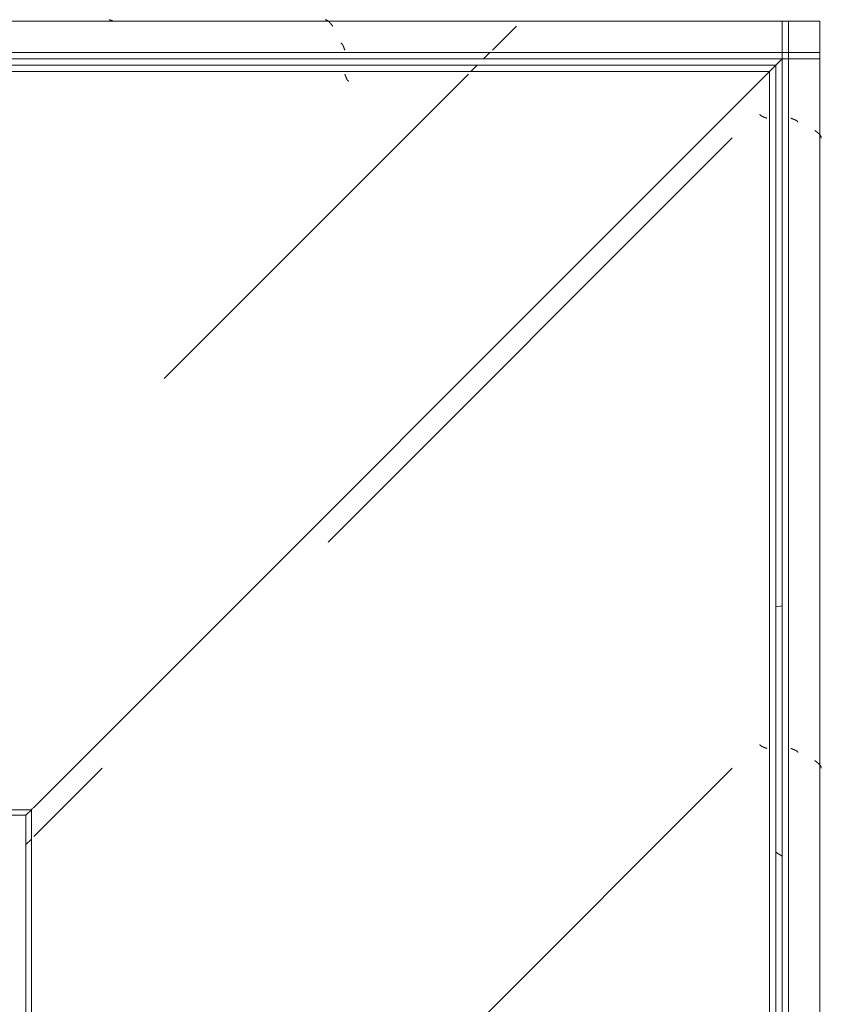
# Model space of a CAD drawing. Header units: millimetres. Extents: x -3267 to 40126, y 29201 to 102288.
# Tile 199 of 256: x 36971 to 37607, y 48519 to 49300. Entities that reach past the tile are written whole.
import ezdxf

# ---------------------------------------------------------------- set-up
doc = ezdxf.new("R2010")
doc.units = ezdxf.units.MM
doc.layers.add('M-EQPM-____-OTLN', color=7, linetype='Continuous', lineweight=9)
pattern_1 = [(315, (49080, -34250), (1000, 0), [50, -1364.214]), (315, (48580, -34250), (1000, 0), [50, -1364.214]), (315, (48580, -34750), (1000, 0), [50, -1364.214]), (315, (49294.64, -34964.64), (1000, 0), [403.55, -1010.664]), (315, (48794.64, -34964.64), (1000, 0), [403.55, -1010.664]), (315, (49294.64, -34464.64), (1000, 0), [403.55, -1010.664]), (315, (48794.64, -34464.64), (1000, 0), [453.55, -960.664])]
pattern_2 = [(45, (34880, 48450), (0, 1000), [50, -1364.214]), (45, (34880, 47950), (0, 1000), [50, -1364.214]), (45, (35380, 47950), (0, 1000), [50, -1364.214]), (45, (35594.64, 48664.64), (0, 1000), [403.55, -1010.664]), (45, (35594.64, 48164.64), (0, 1000), [403.55, -1010.664]), (45, (35094.64, 48664.64), (0, 1000), [403.55, -1010.664]), (45, (35094.64, 48164.64), (0, 1000), [453.55, -960.664])]

# ---------------------------------------------------------------- blocks, each defined once
blk = doc.blocks.new('УТ_Крышка пояса - Тип 1-10162986-ВКК_02_К1_З_ЭОМ_кабель_')
at = {"layer": 'M-EQPM-____-OTLN', "true_color": 0xaaaaaa}
h = blk.add_hatch(dxfattribs=at)
h.set_pattern_fill('FP_116', color=253, style=0, pattern_type=2)
h.set_pattern_definition([(140.116, (49580, -34960.7), (31.8804, 362.8687), [38.035, -418.388]), (84.979, (49580, -34960.7), (-382.1136, -70.1924), [30.356, -333.911]), (190.409, (49582.66, -34930.47), (-350.2335, 292.6756), [32.376, -356.132]), (136.302, (49478.4, -34960.7), (84.086, 539.927), [57.037, -627.411]), (186.609, (49485.4, -34915.7), (-494.8554, 472.8508), [48.567, -534.241]), (81.148, (49478.4, -34960.7), (-494.8496, 472.857), [45.536, -500.899]), (111.079, (49503.8, -34910.12), (204.5313, 301.9806), [37.963, -417.597]), (55.89, (49503.8, -34910.1), (-368.375, 123.098), [30.394, -334.332]), (161.523, (49520.85, -34884.95), (-163.8489, 425.0748), [32.367, -356.032]), (127.614, (49580, -34960.7), (-169.11016, 6.15234), [16.721, -313.638, 16.721, -658.437]), (127.614, (49580, -34960.7), (-169.11016, 6.15234), [-347.079, -322.758, 16.721, -318.958]), (97.531, (49580, -34960.7), (-200.36217, 133.088), [16.696, -176.575, 16.696, -433.342]), (97.531, (49580, -34960.7), (-200.36217, 133.088), [-209.967, -305.591, 16.696, -111.055]), (57.393, (49580, -35073.52), (11.4573, 270.066), [16.715, -109.913, 16.715, -902.607]), (57.393, (49580, -35073.52), (11.4573, 270.066), [-143.343, -378.366, 16.715, -507.527]), (47.382, (49580, -35124.11), (-50.8514, 295.0393), [16.727, -148.004, 16.727, -618.375]), (47.382, (49580, -35124.11), (-50.8514, 295.0393), [-181.458, -245.829, 16.727, -355.819])])
h.paths.add_polyline_path([(1230, 600), (1230, 600), (30, 600), (35, 595), (1149.38, 595), (1220, 600), (1230, 599.29)])
h.paths.add_polyline_path([(1230, 596.79), (1220, 597.49), (1184.73, 595), (1230, 595)])
at = {"layer": 'M-EQPM-____-OTLN', "color": 253, "true_color": 0xaaaaaa}
blk.add_line((35, 595), (30, 600), dxfattribs=at)
blk = doc.blocks.new('FP_255-ВКК_02_К1_З_ЭОМ_кабель_')
at = {"layer": 'M-EQPM-____-OTLN', "color": 253, "true_color": 0xaaaaaa}
for p, q in [((561.04, -630.04), (560.92, -629.97)), ((561.17, -630.1), (561.04, -630.04)), ((561.3, -630.17), (561.17, -630.1)), ((561.43, -630.24), (561.3, -630.17)), ((561.56, -630.3), (561.43, -630.24)), ((561.69, -630.36), (561.56, -630.3)), ((561.81, -630.42), (561.69, -630.36)), ((561.94, -630.48), (561.81, -630.42)), ((562.07, -630.53), (561.94, -630.48)), ((562.2, -630.59), (562.07, -630.53)), ((562.33, -630.64), (562.2, -630.59)), ((562.46, -630.69), (562.33, -630.64)), ((562.58, -630.74), (562.46, -630.69)), ((562.71, -630.78), (562.58, -630.74)), ((562.84, -630.83), (562.71, -630.78)), ((562.97, -630.87), (562.84, -630.83)), ((563.1, -630.91), (562.97, -630.87)), ((563.23, -630.95), (563.1, -630.91)), ((563.36, -630.98), (563.23, -630.95)), ((563.48, -631.02), (563.36, -630.98)), ((563.61, -631.05), (563.48, -631.02)), ((563.74, -631.08), (563.61, -631.05)), ((563.87, -631.11), (563.74, -631.08)), ((564, -631.13), (563.87, -631.11))]:
    blk.add_line(p, q, dxfattribs=at)
blk = doc.blocks.new('УТ_Крышка пояса - Тип 1-10162947-ВКК_02_К1_З_ЭОМ_кабель_')
at = {"layer": 'M-EQPM-____-OTLN', "true_color": 0xaaaaaa}
h = blk.add_hatch(dxfattribs=at)
h.set_pattern_fill('FP_118', color=253, style=0, pattern_type=2)
h.set_pattern_definition([(229.884, (35880, 48548.17), (-362.803, 33.6028), [38.008, -418.089]), (175.02, (35880, 48548.17), (71.015, -380.5884), [30.479, -335.27]), (280.494, (35849.64, 48550.8), (-293.6914, -349.8158), [32.251, -354.763]), (226.066, (35880, 48447), (-539.5934, 86.401), [57.028, -627.304]), (276.663, (35834.8, 48453.97), (-474.6906, -493.8113), [48.373, -532.101]), (171.22, (35880, 48447), (-473.426, -493.0293), [45.716, -502.871]), (200.921, (35829.2, 48472.28), (-301.6895, 204.2768), [38.08, -418.879]), (146.109, (35829.2, 48472.3), (-121.2363, -368.452), [30.441, -334.849]), (251.38, (35803.93, 48489.26), (-426.274, -161.5098), [32.26, -354.863]), (217.386, (35880, 48548.17), (-7.00022, -169.0431), [16.738, -313.973, 16.738, -659.14]), (217.386, (35880, 48548.17), (-7.00022, -169.0431), [-347.45, -323.103, 16.738, -319.299]), (187.469, (35880, 48548.17), (-134.02313, -199.58504), [16.763, -177.28, 16.763, -435.072]), (187.469, (35880, 48548.17), (-134.02313, -199.58504), [-210.805, -306.811, 16.763, -111.498]), (147.607, (35993.29, 48548.17), (-270.3253, 10.86774), [16.744, -110.105, 16.744, -904.182]), (147.607, (35993.29, 48548.17), (-270.3253, 10.86774), [-143.593, -379.026, 16.744, -508.412]), (137.618, (36044.08, 48548.17), (-294.8188, -51.9589), [16.733, -148.058, 16.733, -618.597]), (137.618, (36044.08, 48548.17), (-294.8188, -51.9589), [-181.523, -245.918, 16.733, -355.947])])
h.paths.add_polyline_path([(148.44, -595), (35, -595), (30, -600), (1619.98, -600), (1619.98, -595), (298.72, -595)])
at = {"layer": 'M-EQPM-____-OTLN', "color": 253, "true_color": 0xaaaaaa}
blk.add_line((30, -600), (35, -595), dxfattribs=at)
blk.add_blockref('FP_255-ВКК_02_К1_З_ЭОМ_кабель_', (0, 0), dxfattribs=at)
blk = doc.blocks.new('FP_1029-ВКК_02_К1_З_ЭОМ_кабель_')
at = {"layer": 'M-EQPM-____-OTLN', "color": 7, "true_color": 0xffffff}
for p, q in [((77.87, 609.24), (77.92, 609.37)), ((77.92, 609.37), (77.97, 609.49)), ((77.97, 609.49), (78.02, 609.61)), ((78.02, 609.61), (78.07, 609.73)), ((78.07, 609.73), (78.12, 609.84)), ((78.12, 609.84), (78.17, 609.96)), ((78.17, 609.96), (78.22, 610.07)), ((78.22, 610.07), (78.27, 610.19)), ((78.27, 610.19), (78.32, 610.3)), ((78.32, 610.3), (78.37, 610.4)), ((78.37, 610.4), (78.42, 610.51)), ((78.42, 610.51), (78.47, 610.61)), ((78.47, 610.61), (78.52, 610.71)), ((78.52, 610.71), (78.56, 610.81)), ((78.56, 610.81), (78.61, 610.91)), ((78.61, 610.91), (78.66, 611.01)), ((78.66, 611.01), (78.71, 611.1)), ((78.71, 611.1), (78.76, 611.19)), ((78.76, 611.19), (78.81, 611.27)), ((78.81, 611.27), (78.86, 611.36)), ((78.86, 611.36), (78.91, 611.44)), ((78.91, 611.44), (78.96, 611.52)), ((78.96, 611.52), (79.01, 611.6)), ((79.01, 611.6), (79.06, 611.67)), ((79.06, 611.67), (79.11, 611.74)), ((79.11, 611.74), (79.16, 611.81)), ((79.16, 611.81), (79.21, 611.87)), ((79.21, 611.87), (79.25, 611.94)), ((79.25, 611.94), (79.3, 612)), ((79.3, 612), (79.35, 612.05)), ((79.35, 612.05), (79.4, 612.1)), ((79.4, 612.1), (79.45, 612.15)), ((79.45, 612.15), (79.5, 612.2)), ((79.5, 612.2), (79.55, 612.24)), ((79.55, 612.24), (79.6, 612.28)), ((79.6, 612.28), (79.65, 612.32)), ((79.65, 612.32), (79.7, 612.36)), ((79.7, 612.36), (79.75, 612.39)), ((79.75, 612.39), (79.8, 612.41)), ((79.8, 612.41), (79.85, 612.44)), ((79.85, 612.44), (79.9, 612.46)), ((79.9, 612.46), (79.94, 612.48)), ((79.94, 612.48), (79.99, 612.49)), ((80, 612.49), (80.05, 612.5)), ((80.05, 612.5), (80.09, 612.51)), ((80.09, 612.51), (80.13, 612.51)), ((577.87, 609.24), (577.92, 609.37)), ((577.92, 609.37), (577.97, 609.49)), ((577.97, 609.49), (578.02, 609.61)), ((578.02, 609.61), (578.07, 609.73)), ((578.07, 609.73), (578.12, 609.84)), ((578.12, 609.84), (578.17, 609.96)), ((578.17, 609.96), (578.22, 610.07)), ((578.22, 610.07), (578.27, 610.19)), ((578.27, 610.19), (578.32, 610.3)), ((578.32, 610.3), (578.37, 610.4)), ((578.37, 610.4), (578.42, 610.51)), ((578.42, 610.51), (578.47, 610.61)), ((578.47, 610.61), (578.52, 610.71)), ((578.52, 610.71), (578.56, 610.81)), ((578.56, 610.81), (578.61, 610.91)), ((578.61, 610.91), (578.66, 611.01)), ((578.66, 611.01), (578.71, 611.1)), ((578.71, 611.1), (578.76, 611.19)), ((578.76, 611.19), (578.81, 611.27)), ((578.81, 611.27), (578.86, 611.36)), ((578.86, 611.36), (578.91, 611.44)), ((578.91, 611.44), (578.96, 611.52)), ((578.96, 611.52), (579.01, 611.6)), ((579.01, 611.6), (579.06, 611.67)), ((579.06, 611.67), (579.11, 611.74)), ((579.11, 611.74), (579.16, 611.81)), ((579.16, 611.81), (579.21, 611.87)), ((579.21, 611.87), (579.25, 611.94)), ((579.25, 611.94), (579.3, 612)), ((579.3, 612), (579.35, 612.05)), ((579.35, 612.05), (579.4, 612.1)), ((579.4, 612.1), (579.45, 612.15)), ((579.45, 612.15), (579.5, 612.2)), ((579.5, 612.2), (579.55, 612.24)), ((579.55, 612.24), (579.6, 612.28)), ((579.6, 612.28), (579.65, 612.32)), ((579.65, 612.32), (579.7, 612.36)), ((579.7, 612.36), (579.75, 612.39)), ((579.75, 612.39), (579.8, 612.41)), ((579.8, 612.41), (579.85, 612.44)), ((579.85, 612.44), (579.9, 612.46)), ((579.9, 612.46), (579.94, 612.48)), ((579.94, 612.48), (579.99, 612.49)), ((580, 612.49), (580.05, 612.5)), ((580.05, 612.5), (580.09, 612.51)), ((580.09, 612.51), (580.13, 612.51)), ((77.04, 607), (77.09, 607.14)), ((77.09, 607.14), (77.14, 607.27)), ((77.14, 607.27), (77.18, 607.41)), ((77.18, 607.41), (77.23, 607.54)), ((77.23, 607.54), (77.28, 607.68)), ((77.28, 607.68), (77.33, 607.81)), ((77.33, 607.81), (77.38, 607.95)), ((77.38, 607.95), (77.43, 608.08)), ((77.43, 608.08), (77.48, 608.21)), ((77.48, 608.21), (77.53, 608.34)), ((77.53, 608.34), (77.58, 608.48)), ((77.58, 608.48), (77.63, 608.61)), ((77.63, 608.61), (77.68, 608.74)), ((77.68, 608.74), (77.73, 608.86)), ((77.73, 608.86), (77.78, 608.99)), ((77.78, 608.99), (77.83, 609.12)), ((77.83, 609.12), (77.87, 609.24)), ((577.04, 607), (577.09, 607.14)), ((577.09, 607.14), (577.14, 607.27)), ((577.14, 607.27), (577.18, 607.41)), ((577.18, 607.41), (577.23, 607.54)), ((577.23, 607.54), (577.28, 607.68)), ((577.28, 607.68), (577.33, 607.81)), ((577.33, 607.81), (577.38, 607.95)), ((577.38, 607.95), (577.43, 608.08)), ((577.43, 608.08), (577.48, 608.21)), ((577.48, 608.21), (577.53, 608.34)), ((577.53, 608.34), (577.58, 608.48)), ((577.58, 608.48), (577.63, 608.61)), ((577.63, 608.61), (577.68, 608.74)), ((577.68, 608.74), (577.73, 608.86)), ((577.73, 608.86), (577.78, 608.99)), ((577.78, 608.99), (577.83, 609.12)), ((577.83, 609.12), (577.87, 609.24))]:
    blk.add_line(p, q, dxfattribs=at)
blk = doc.blocks.new('FP_1030-ВКК_02_К1_З_ЭОМ_кабель_')
at = {"layer": 'M-EQPM-____-OTLN', "color": 7, "true_color": 0xffffff}
for p, q in [((86.64, 626), (86.74, 626.13)), ((86.74, 626.13), (86.83, 626.25)), ((86.83, 626.25), (86.93, 626.38)), ((86.93, 626.38), (87.03, 626.5)), ((87.03, 626.5), (87.13, 626.63)), ((87.13, 626.63), (87.22, 626.75)), ((87.22, 626.75), (87.32, 626.88)), ((87.32, 626.88), (87.42, 627)), ((87.42, 627), (87.51, 627.13)), ((87.51, 627.13), (87.61, 627.25)), ((87.61, 627.25), (87.71, 627.37)), ((87.71, 627.37), (87.81, 627.49)), ((87.81, 627.49), (87.9, 627.61)), ((87.9, 627.61), (88, 627.73)), ((88, 627.73), (88.1, 627.85)), ((88.1, 627.85), (88.2, 627.96)), ((88.2, 627.96), (88.29, 628.08)), ((88.29, 628.08), (88.39, 628.19)), ((88.39, 628.19), (88.49, 628.31)), ((88.49, 628.31), (88.59, 628.42)), ((88.59, 628.42), (88.68, 628.53)), ((88.68, 628.53), (88.78, 628.64)), ((88.78, 628.64), (88.88, 628.75)), ((88.88, 628.75), (88.98, 628.85)), ((88.98, 628.85), (89.07, 628.95)), ((89.07, 628.95), (89.17, 629.06)), ((89.17, 629.06), (89.27, 629.16)), ((89.27, 629.16), (89.36, 629.26)), ((89.36, 629.26), (89.46, 629.35)), ((89.46, 629.35), (89.56, 629.45)), ((89.56, 629.45), (89.66, 629.54)), ((89.66, 629.54), (89.75, 629.63)), ((89.75, 629.63), (89.85, 629.72)), ((89.85, 629.72), (89.95, 629.81)), ((89.95, 629.81), (90.05, 629.89)), ((90.05, 629.89), (90.14, 629.97)), ((90.14, 629.97), (90.24, 630.05)), ((90.24, 630.05), (90.34, 630.13)), ((90.34, 630.13), (90.44, 630.2)), ((90.44, 630.2), (90.53, 630.27)), ((90.53, 630.27), (90.63, 630.34)), ((90.63, 630.34), (90.73, 630.41)), ((90.73, 630.41), (90.83, 630.47)), ((90.83, 630.47), (90.92, 630.54)), ((90.92, 630.54), (91.02, 630.59)), ((91.02, 630.59), (91.12, 630.65)), ((91.12, 630.65), (91.21, 630.7)), ((91.21, 630.7), (91.31, 630.75)), ((91.31, 630.75), (91.41, 630.8)), ((91.41, 630.8), (91.51, 630.85)), ((91.51, 630.85), (91.6, 630.89)), ((91.6, 630.89), (91.7, 630.93)), ((91.7, 630.93), (91.8, 630.96)), ((91.8, 630.96), (91.9, 631)), ((91.9, 631), (91.99, 631.03)), ((91.99, 631.03), (92.09, 631.06)), ((92.09, 631.06), (92.19, 631.08)), ((92.19, 631.08), (92.29, 631.1)), ((92.29, 631.1), (92.38, 631.12)), ((92.38, 631.12), (92.48, 631.14)), ((92.48, 631.14), (92.58, 631.15)), ((92.58, 631.15), (92.67, 631.16)), ((92.67, 631.16), (92.77, 631.16)), ((586.64, 626), (586.74, 626.13)), ((586.74, 626.13), (586.83, 626.25)), ((586.83, 626.25), (586.93, 626.38)), ((586.93, 626.38), (587.03, 626.5)), ((587.03, 626.5), (587.13, 626.63)), ((587.13, 626.63), (587.22, 626.75)), ((587.22, 626.75), (587.32, 626.88)), ((587.32, 626.88), (587.42, 627)), ((587.42, 627), (587.51, 627.13)), ((587.51, 627.13), (587.61, 627.25)), ((587.61, 627.25), (587.71, 627.37)), ((587.71, 627.37), (587.81, 627.49)), ((587.81, 627.49), (587.9, 627.61)), ((587.9, 627.61), (588, 627.73)), ((588, 627.73), (588.1, 627.85)), ((588.1, 627.85), (588.2, 627.96)), ((588.2, 627.96), (588.29, 628.08)), ((588.29, 628.08), (588.39, 628.19)), ((588.39, 628.19), (588.49, 628.31)), ((588.49, 628.31), (588.59, 628.42)), ((588.59, 628.42), (588.68, 628.53)), ((588.68, 628.53), (588.78, 628.64)), ((588.78, 628.64), (588.88, 628.75)), ((588.88, 628.75), (588.98, 628.85)), ((588.98, 628.85), (589.07, 628.95)), ((589.07, 628.95), (589.17, 629.06)), ((589.17, 629.06), (589.27, 629.16)), ((589.27, 629.16), (589.36, 629.26)), ((589.36, 629.26), (589.46, 629.35)), ((589.46, 629.35), (589.56, 629.45)), ((589.56, 629.45), (589.66, 629.54)), ((589.66, 629.54), (589.75, 629.63)), ((589.75, 629.63), (589.85, 629.72)), ((589.85, 629.72), (589.95, 629.81)), ((589.95, 629.81), (590.05, 629.89)), ((590.05, 629.89), (590.14, 629.97)), ((590.14, 629.97), (590.24, 630.05)), ((590.24, 630.05), (590.34, 630.13)), ((590.34, 630.13), (590.44, 630.2)), ((590.44, 630.2), (590.53, 630.27)), ((590.53, 630.27), (590.63, 630.34)), ((590.63, 630.34), (590.73, 630.41)), ((590.73, 630.41), (590.83, 630.47)), ((590.83, 630.47), (590.92, 630.54)), ((590.92, 630.54), (591.02, 630.59)), ((591.02, 630.59), (591.12, 630.65)), ((591.12, 630.65), (591.21, 630.7)), ((591.21, 630.7), (591.31, 630.75)), ((591.31, 630.75), (591.41, 630.8)), ((591.41, 630.8), (591.51, 630.85)), ((591.51, 630.85), (591.6, 630.89)), ((591.6, 630.89), (591.7, 630.93)), ((591.7, 630.93), (591.8, 630.96)), ((591.8, 630.96), (591.9, 631)), ((591.9, 631), (591.99, 631.03)), ((591.99, 631.03), (592.09, 631.06)), ((592.09, 631.06), (592.19, 631.08)), ((592.19, 631.08), (592.29, 631.1)), ((592.29, 631.1), (592.38, 631.12)), ((592.38, 631.12), (592.48, 631.14)), ((592.48, 631.14), (592.58, 631.15)), ((592.58, 631.15), (592.67, 631.16)), ((592.67, 631.16), (592.77, 631.16))]:
    blk.add_line(p, q, dxfattribs=at)
blk = doc.blocks.new('УТ1_Перед пояса - Тип 1-10236911-ВКК_02_К1_З_ЭОМ_кабель_')
at = {"layer": 'M-EQPM-____-OTLN', "color": 253, "true_color": 0xaaaaaa}
for p, q in [((0, 626), (0, 630)), ((0, 607), (0, 626)), ((30, 630), (1230, 630)), ((0, 605), (0, 607)), ((0, 600), (0, 605)), ((0, 605), (1230, 605)), ((0, 600), (1230, 600))]:
    blk.add_line(p, q, dxfattribs=at)
for name in ['FP_1030-ВКК_02_К1_З_ЭОМ_кабель_', 'FP_1029-ВКК_02_К1_З_ЭОМ_кабель_']:
    blk.add_blockref(name, (0, 0), dxfattribs=at)
blk = doc.blocks.new('FP_1033-ВКК_02_К1_З_ЭОМ_кабель_')
at = {"layer": 'M-EQPM-____-OTLN', "color": 7, "true_color": 0xffffff}
for p, q in [((76.18, 585.77), (76.22, 585.89)), ((76.22, 585.89), (76.27, 586.02)), ((76.27, 586.02), (76.32, 586.14)), ((76.32, 586.14), (76.37, 586.27)), ((76.37, 586.27), (76.42, 586.4)), ((76.42, 586.4), (76.47, 586.53)), ((76.47, 586.53), (76.52, 586.66)), ((76.52, 586.66), (76.57, 586.79)), ((76.57, 586.79), (76.62, 586.92)), ((76.62, 586.92), (76.67, 587.06)), ((76.67, 587.06), (76.72, 587.19)), ((76.72, 587.19), (76.76, 587.33)), ((76.76, 587.33), (76.81, 587.46)), ((76.81, 587.46), (76.86, 587.59)), ((76.86, 587.59), (76.91, 587.73)), ((76.91, 587.73), (76.96, 587.86)), ((76.96, 587.86), (77.01, 588)), ((576.18, 585.77), (576.22, 585.89)), ((576.22, 585.89), (576.27, 586.02)), ((576.27, 586.02), (576.32, 586.14)), ((576.32, 586.14), (576.37, 586.27)), ((576.37, 586.27), (576.42, 586.4)), ((576.42, 586.4), (576.47, 586.53)), ((576.47, 586.53), (576.52, 586.66)), ((576.52, 586.66), (576.57, 586.79)), ((576.57, 586.79), (576.62, 586.92)), ((576.62, 586.92), (576.67, 587.06)), ((576.67, 587.06), (576.72, 587.19)), ((576.72, 587.19), (576.76, 587.33)), ((576.76, 587.33), (576.81, 587.46)), ((576.81, 587.46), (576.86, 587.59)), ((576.86, 587.59), (576.91, 587.73)), ((576.91, 587.73), (576.96, 587.86)), ((576.96, 587.86), (577.01, 588)), ((73.92, 582.49), (73.97, 582.49)), ((73.97, 582.49), (74.02, 582.5)), ((74.02, 582.5), (74.06, 582.51)), ((74.06, 582.51), (74.11, 582.53)), ((74.11, 582.53), (74.16, 582.55)), ((74.16, 582.55), (74.21, 582.57)), ((74.21, 582.57), (74.26, 582.59)), ((74.26, 582.59), (74.31, 582.62)), ((74.31, 582.62), (74.36, 582.65)), ((74.36, 582.65), (74.41, 582.69)), ((74.41, 582.69), (74.46, 582.72)), ((74.46, 582.72), (74.51, 582.76)), ((74.51, 582.76), (74.56, 582.81)), ((74.56, 582.81), (74.6, 582.86)), ((74.6, 582.86), (74.65, 582.91)), ((74.65, 582.91), (74.7, 582.96)), ((74.7, 582.96), (74.75, 583.02)), ((74.75, 583.02), (74.8, 583.07)), ((74.8, 583.07), (74.85, 583.14)), ((74.85, 583.14), (74.9, 583.2)), ((74.9, 583.2), (74.95, 583.27)), ((74.95, 583.27), (75, 583.34)), ((75, 583.34), (75.05, 583.42)), ((75.05, 583.42), (75.1, 583.49)), ((75.1, 583.49), (75.14, 583.57)), ((75.14, 583.57), (75.19, 583.65)), ((75.19, 583.65), (75.24, 583.74)), ((75.24, 583.74), (75.29, 583.82)), ((75.29, 583.82), (75.34, 583.91)), ((75.34, 583.91), (75.39, 584.01)), ((75.39, 584.01), (75.44, 584.1)), ((75.44, 584.1), (75.49, 584.2)), ((75.49, 584.2), (75.54, 584.3)), ((75.54, 584.3), (75.59, 584.4)), ((75.59, 584.4), (75.64, 584.5)), ((75.64, 584.5), (75.68, 584.61)), ((75.68, 584.61), (75.73, 584.72)), ((75.73, 584.72), (75.78, 584.82)), ((75.78, 584.82), (75.83, 584.94)), ((75.83, 584.94), (75.88, 585.05)), ((75.88, 585.05), (75.93, 585.17)), ((75.93, 585.17), (75.98, 585.28)), ((75.98, 585.28), (76.03, 585.4)), ((76.03, 585.4), (76.08, 585.52)), ((76.08, 585.52), (76.13, 585.64)), ((76.13, 585.64), (76.18, 585.77)), ((573.92, 582.49), (573.97, 582.49)), ((573.97, 582.49), (574.02, 582.5)), ((574.02, 582.5), (574.06, 582.51)), ((574.06, 582.51), (574.11, 582.53)), ((574.11, 582.53), (574.16, 582.55)), ((574.16, 582.55), (574.21, 582.57)), ((574.21, 582.57), (574.26, 582.59)), ((574.26, 582.59), (574.31, 582.62)), ((574.31, 582.62), (574.36, 582.65)), ((574.36, 582.65), (574.41, 582.69)), ((574.41, 582.69), (574.46, 582.72)), ((574.46, 582.72), (574.51, 582.76)), ((574.51, 582.76), (574.56, 582.81)), ((574.56, 582.81), (574.6, 582.86)), ((574.6, 582.86), (574.65, 582.91)), ((574.65, 582.91), (574.7, 582.96)), ((574.7, 582.96), (574.75, 583.02)), ((574.75, 583.02), (574.8, 583.07)), ((574.8, 583.07), (574.85, 583.14)), ((574.85, 583.14), (574.9, 583.2)), ((574.9, 583.2), (574.95, 583.27)), ((574.95, 583.27), (575, 583.34)), ((575, 583.34), (575.05, 583.42)), ((575.05, 583.42), (575.1, 583.49)), ((575.1, 583.49), (575.14, 583.57)), ((575.14, 583.57), (575.19, 583.65)), ((575.19, 583.65), (575.24, 583.74)), ((575.24, 583.74), (575.29, 583.82)), ((575.29, 583.82), (575.34, 583.91)), ((575.34, 583.91), (575.39, 584.01)), ((575.39, 584.01), (575.44, 584.1)), ((575.44, 584.1), (575.49, 584.2)), ((575.49, 584.2), (575.54, 584.3)), ((575.54, 584.3), (575.59, 584.4)), ((575.59, 584.4), (575.64, 584.5)), ((575.64, 584.5), (575.68, 584.61)), ((575.68, 584.61), (575.73, 584.72)), ((575.73, 584.72), (575.78, 584.82)), ((575.78, 584.82), (575.83, 584.94)), ((575.83, 584.94), (575.88, 585.05)), ((575.88, 585.05), (575.93, 585.17)), ((575.93, 585.17), (575.98, 585.28)), ((575.98, 585.28), (576.03, 585.4)), ((576.03, 585.4), (576.08, 585.52)), ((576.08, 585.52), (576.13, 585.64)), ((576.13, 585.64), (576.18, 585.77))]:
    blk.add_line(p, q, dxfattribs=at)
blk = doc.blocks.new('УТ_Низ пояса - Тип 1-10100478-ВКК_02_К1_З_ЭОМ_кабель_')
at = {"layer": 'M-EQPM-____-OTLN', "true_color": 0xffffff}
h = blk.add_hatch(dxfattribs=at)
h.set_pattern_fill('FP_341', style=0, pattern_type=2)
h.set_pattern_definition(pattern_1)
h.paths.add_polyline_path([(1230, 588), (42, 588), (624.19, 6.26), (1230, 6.26), (1230, 481.56)])
h = blk.add_hatch(dxfattribs=at)
h.set_pattern_fill('FP_341', style=0, pattern_type=2)
h.set_pattern_definition(pattern_1)
h.paths.add_polyline_path([(1230, 0), (1230, 4.26), (625.74, 4.26), (630, 0), (1180.38, 0)])
at = {"layer": 'M-EQPM-____-OTLN', "color": 253, "true_color": 0xaaaaaa}
for p, q in [((35, 595), (1230, 595)), ((35, 595), (40, 590)), ((40, 590), (1230, 590)), ((42, 588), (623.74, 6.26)), ((625.74, 4.26), (1230, 4.26)), ((625.74, 4.26), (630, 0)), ((630, 0), (1230, 0))]:
    blk.add_line(p, q, dxfattribs=at)
at = {"layer": 'M-EQPM-____-OTLN', "color": 253, "true_color": 0xaaaaaa, "flags": 128}
for points in [[(40, 590), (40.05, 589.95), (40.2, 589.8), (40.44, 589.56), (40.75, 589.25), (41.13, 588.87), (41.55, 588.45), (42, 588)], [(623.74, 6.26), (624.19, 5.81), (624.61, 5.39), (624.99, 5.01), (625.31, 4.69), (625.55, 4.45), (625.69, 4.31), (625.74, 4.26)]]:
    blk.add_lwpolyline(points, dxfattribs=at)
at = {"layer": 'M-EQPM-____-OTLN', "color": 253, "true_color": 0xaaaaaa}
blk.add_blockref('FP_1033-ВКК_02_К1_З_ЭОМ_кабель_', (0, 0), dxfattribs=at)
blk = doc.blocks.new('FP_1035-ВКК_02_К1_З_ЭОМ_кабель_')
at = {"layer": 'M-EQPM-____-OTLN', "color": 7, "true_color": 0xffffff}
for p, q in [((376.99, -607), (377.04, -607.14)), ((377.04, -607.14), (377.09, -607.27)), ((377.09, -607.27), (377.14, -607.41)), ((377.14, -607.41), (377.19, -607.54)), ((377.19, -607.54), (377.23, -607.68)), ((377.23, -607.68), (377.28, -607.81)), ((377.28, -607.81), (377.33, -607.95)), ((377.33, -607.95), (377.38, -608.08)), ((377.38, -608.08), (377.43, -608.21)), ((377.43, -608.21), (377.48, -608.34)), ((377.48, -608.34), (377.53, -608.48)), ((377.53, -608.48), (377.58, -608.61)), ((377.58, -608.61), (377.63, -608.74)), ((377.63, -608.74), (377.68, -608.86)), ((377.68, -608.86), (377.73, -608.99)), ((377.73, -608.99), (377.78, -609.12)), ((377.78, -609.12), (377.83, -609.24)), ((377.83, -609.24), (377.87, -609.37)), ((377.87, -609.37), (377.92, -609.49)), ((377.92, -609.49), (377.97, -609.61)), ((377.97, -609.61), (378.02, -609.73)), ((378.02, -609.73), (378.07, -609.84)), ((378.07, -609.84), (378.12, -609.96)), ((378.12, -609.96), (378.17, -610.07)), ((378.17, -610.07), (378.22, -610.19)), ((378.22, -610.19), (378.27, -610.3)), ((378.27, -610.3), (378.32, -610.4)), ((378.32, -610.4), (378.37, -610.51)), ((378.37, -610.51), (378.42, -610.61)), ((378.42, -610.61), (378.47, -610.71)), ((378.47, -610.71), (378.52, -610.81)), ((378.52, -610.81), (378.56, -610.91)), ((378.56, -610.91), (378.61, -611.01)), ((378.61, -611.01), (378.66, -611.1)), ((378.66, -611.1), (378.71, -611.19)), ((378.71, -611.19), (378.76, -611.27)), ((378.76, -611.27), (378.81, -611.36)), ((378.81, -611.36), (378.86, -611.44)), ((378.86, -611.44), (378.91, -611.52)), ((378.91, -611.52), (378.96, -611.6)), ((378.96, -611.6), (379.01, -611.67)), ((379.01, -611.67), (379.06, -611.74)), ((379.06, -611.74), (379.11, -611.81)), ((379.11, -611.81), (379.16, -611.87)), ((379.16, -611.87), (379.21, -611.94)), ((379.21, -611.94), (379.25, -611.99)), ((379.25, -611.99), (379.3, -612.05)), ((379.3, -612.05), (379.35, -612.1)), ((379.35, -612.1), (379.4, -612.15)), ((379.4, -612.15), (379.45, -612.2)), ((379.45, -612.2), (379.5, -612.24)), ((379.5, -612.24), (379.55, -612.28)), ((379.55, -612.28), (379.6, -612.32)), ((379.6, -612.32), (379.65, -612.36)), ((379.65, -612.36), (379.7, -612.39)), ((379.7, -612.39), (379.75, -612.41)), ((379.75, -612.41), (379.8, -612.44)), ((379.8, -612.44), (379.85, -612.46)), ((379.85, -612.46), (379.9, -612.48)), ((379.9, -612.48), (379.94, -612.49)), ((379.94, -612.49), (379.99, -612.5)), ((380, -612.5), (380.04, -612.51)), ((380.04, -612.51), (380.09, -612.51))]:
    blk.add_line(p, q, dxfattribs=at)
blk = doc.blocks.new('FP_1036-ВКК_02_К1_З_ЭОМ_кабель_')
at = {"layer": 'M-EQPM-____-OTLN', "color": 7, "true_color": 0xffffff}
for p, q in [((386.54, -626), (386.64, -626.13)), ((386.64, -626.13), (386.74, -626.25)), ((386.74, -626.25), (386.83, -626.38)), ((386.83, -626.38), (386.93, -626.5)), ((386.93, -626.5), (387.03, -626.63)), ((387.03, -626.63), (387.13, -626.75)), ((387.13, -626.75), (387.22, -626.88)), ((387.22, -626.88), (387.32, -627)), ((387.32, -627), (387.42, -627.13)), ((387.42, -627.13), (387.51, -627.25)), ((387.51, -627.25), (387.61, -627.37)), ((387.61, -627.37), (387.71, -627.49)), ((387.71, -627.49), (387.81, -627.61)), ((387.81, -627.61), (387.9, -627.73)), ((387.9, -627.73), (388, -627.85)), ((388, -627.85), (388.1, -627.96)), ((388.1, -627.96), (388.2, -628.08)), ((388.2, -628.08), (388.29, -628.19)), ((388.29, -628.19), (388.39, -628.31)), ((388.39, -628.31), (388.49, -628.42)), ((388.49, -628.42), (388.59, -628.53)), ((388.59, -628.53), (388.68, -628.64)), ((388.68, -628.64), (388.78, -628.75)), ((388.78, -628.75), (388.88, -628.85)), ((388.88, -628.85), (388.97, -628.95)), ((388.97, -628.95), (389.07, -629.06)), ((389.07, -629.06), (389.17, -629.16)), ((389.17, -629.16), (389.27, -629.26)), ((389.27, -629.26), (389.36, -629.35)), ((389.36, -629.35), (389.46, -629.45)), ((389.46, -629.45), (389.56, -629.54)), ((389.56, -629.54), (389.66, -629.63)), ((389.66, -629.63), (389.75, -629.72)), ((389.75, -629.72), (389.85, -629.81)), ((389.85, -629.81), (389.95, -629.89)), ((389.95, -629.89), (390.05, -629.97)), ((390.05, -629.97), (390.14, -630.05)), ((390.14, -630.05), (390.24, -630.13)), ((390.24, -630.13), (390.34, -630.2)), ((390.34, -630.2), (390.44, -630.27)), ((390.44, -630.27), (390.53, -630.34)), ((390.53, -630.34), (390.63, -630.41)), ((390.63, -630.41), (390.73, -630.47)), ((390.73, -630.47), (390.82, -630.54)), ((390.82, -630.54), (390.92, -630.59)), ((390.92, -630.59), (391.02, -630.65)), ((391.02, -630.65), (391.12, -630.7)), ((391.12, -630.7), (391.21, -630.75)), ((391.21, -630.75), (391.31, -630.8)), ((391.31, -630.8), (391.41, -630.85)), ((391.41, -630.85), (391.51, -630.89)), ((391.51, -630.89), (391.6, -630.93)), ((391.6, -630.93), (391.7, -630.96)), ((391.7, -630.96), (391.8, -631)), ((391.8, -631), (391.9, -631.03)), ((391.9, -631.03), (391.99, -631.06)), ((391.99, -631.06), (392.09, -631.08)), ((392.09, -631.08), (392.19, -631.1)), ((392.19, -631.1), (392.29, -631.12)), ((392.29, -631.12), (392.38, -631.14)), ((392.38, -631.14), (392.48, -631.15)), ((392.48, -631.15), (392.58, -631.16)), ((392.58, -631.16), (392.67, -631.16))]:
    blk.add_line(p, q, dxfattribs=at)
blk = doc.blocks.new('УТ1_Перед пояса - Тип 1-10236786-ВКК_02_К1_З_ЭОМ_кабель_')
at = {"layer": 'M-EQPM-____-OTLN', "true_color": 0xffffff}
h = blk.add_hatch(dxfattribs=at)
h.set_pattern_fill('FP_342', style=0, pattern_type=2)
h.set_pattern_definition(pattern_2)
h.paths.add_polyline_path([(148.44, -600), (0, -600), (0, -605), (1619.98, -605), (1619.98, -600), (298.72, -600)])
h = blk.add_hatch(dxfattribs=at)
h.set_pattern_fill('FP_342', style=0, pattern_type=2)
h.set_pattern_definition(pattern_2)
h.paths.add_polyline_path([(749.55, -607), (30, -607), (30, -626), (1619.98, -626), (1619.98, -607), (899.83, -607)])
h.paths.add_polyline_path([(0, -607), (0, -626), (23, -626), (23, -607)])
at = {"layer": 'M-EQPM-____-OTLN', "color": 253, "true_color": 0xaaaaaa}
for p, q in [((0, -605), (0, -600)), ((1619.98, -600), (0, -600)), ((0, -607), (0, -605)), ((1619.98, -605), (0, -605)), ((0, -626), (0, -607)), ((0, -630), (0, -626)), ((1619.98, -630), (30, -630))]:
    blk.add_line(p, q, dxfattribs=at)
for name in ['FP_1035-ВКК_02_К1_З_ЭОМ_кабель_', 'FP_1036-ВКК_02_К1_З_ЭОМ_кабель_']:
    blk.add_blockref(name, (0, 0), dxfattribs=at)
blk = doc.blocks.new('FP_1037-ВКК_02_К1_З_ЭОМ_кабель_')
at = {"layer": 'M-EQPM-____-OTLN', "color": 7, "true_color": 0xffffff}
for p, q in [((373.88, -582.49), (373.92, -582.49)), ((373.92, -582.49), (373.97, -582.5)), ((373.97, -582.5), (374.02, -582.51)), ((374.02, -582.51), (374.07, -582.53)), ((374.07, -582.53), (374.12, -582.55)), ((374.12, -582.55), (374.17, -582.57)), ((374.17, -582.57), (374.22, -582.59)), ((374.22, -582.59), (374.27, -582.62)), ((374.27, -582.62), (374.32, -582.65)), ((374.32, -582.65), (374.37, -582.69)), ((374.37, -582.69), (374.42, -582.72)), ((374.42, -582.72), (374.46, -582.76)), ((374.46, -582.76), (374.51, -582.81)), ((374.51, -582.81), (374.56, -582.86)), ((374.56, -582.86), (374.61, -582.91)), ((374.61, -582.91), (374.66, -582.96)), ((374.66, -582.96), (374.71, -583.02)), ((374.71, -583.02), (374.76, -583.07)), ((374.76, -583.07), (374.81, -583.14)), ((374.81, -583.14), (374.86, -583.2)), ((374.86, -583.2), (374.91, -583.27)), ((374.91, -583.27), (374.96, -583.34)), ((374.96, -583.34), (375, -583.42)), ((375, -583.42), (375.05, -583.49)), ((375.05, -583.49), (375.1, -583.57)), ((375.1, -583.57), (375.15, -583.65)), ((375.15, -583.65), (375.2, -583.74)), ((375.2, -583.74), (375.25, -583.82)), ((375.25, -583.82), (375.3, -583.91)), ((375.3, -583.91), (375.35, -584.01)), ((375.35, -584.01), (375.4, -584.1)), ((375.4, -584.1), (375.45, -584.2)), ((375.45, -584.2), (375.5, -584.3)), ((375.5, -584.3), (375.54, -584.4)), ((375.54, -584.4), (375.59, -584.5)), ((375.59, -584.5), (375.64, -584.61)), ((375.64, -584.61), (375.69, -584.72)), ((375.69, -584.72), (375.74, -584.82)), ((375.74, -584.82), (375.79, -584.94)), ((375.79, -584.94), (375.84, -585.05)), ((375.84, -585.05), (375.89, -585.17)), ((375.89, -585.17), (375.94, -585.28)), ((375.94, -585.28), (375.99, -585.4)), ((375.99, -585.4), (376.04, -585.52)), ((376.04, -585.52), (376.08, -585.64)), ((376.08, -585.64), (376.13, -585.77)), ((376.13, -585.77), (376.18, -585.89)), ((376.18, -585.89), (376.23, -586.02)), ((376.23, -586.02), (376.28, -586.14)), ((376.28, -586.14), (376.33, -586.27)), ((376.33, -586.27), (376.38, -586.4)), ((376.38, -586.4), (376.43, -586.53)), ((376.43, -586.53), (376.48, -586.66)), ((376.48, -586.66), (376.53, -586.79)), ((376.53, -586.79), (376.58, -586.92)), ((376.58, -586.92), (376.62, -587.06)), ((376.62, -587.06), (376.67, -587.19)), ((376.67, -587.19), (376.72, -587.33)), ((376.72, -587.33), (376.77, -587.46)), ((376.77, -587.46), (376.82, -587.59)), ((376.82, -587.59), (376.87, -587.73)), ((376.87, -587.73), (376.92, -587.86)), ((376.92, -587.86), (376.97, -588))]:
    blk.add_line(p, q, dxfattribs=at)
blk = doc.blocks.new('УТ_Низ пояса - Тип 1-10100343-ВКК_02_К1_З_ЭОМ_кабель_')
at = {"layer": 'M-EQPM-____-OTLN', "true_color": 0xffffff}
h = blk.add_hatch(dxfattribs=at)
h.set_pattern_fill('FP_342', style=0, pattern_type=2)
h.set_pattern_definition(pattern_2)
h.paths.add_polyline_path([(1500.95, -6.26), (623.74, -6.26), (42, -588), (1619.98, -588), (1619.98, -6.26)])
h = blk.add_hatch(dxfattribs=at)
h.set_pattern_fill('FP_342', style=0, pattern_type=2)
h.set_pattern_definition(pattern_2)
h.paths.add_polyline_path([(148.44, -590), (40, -590), (35, -595), (1619.98, -595), (1619.98, -590), (298.72, -590)])
at = {"layer": 'M-EQPM-____-OTLN', "color": 253, "true_color": 0xaaaaaa}
for p, q in [((630, 0), (625.74, -4.26)), ((1619.98, 0), (630, 0)), ((623.74, -6.26), (42, -588)), ((1619.98, -4.26), (625.74, -4.26)), ((40, -590), (35, -595)), ((1619.98, -590), (40, -590)), ((1619.98, -595), (35, -595))]:
    blk.add_line(p, q, dxfattribs=at)
at = {"layer": 'M-EQPM-____-OTLN', "color": 253, "true_color": 0xaaaaaa, "flags": 128}
for points in [[(625.74, -4.26), (625.69, -4.31), (625.55, -4.45), (625.31, -4.69), (624.99, -5.01), (624.61, -5.39), (624.19, -5.81), (623.74, -6.26)], [(42, -588), (41.55, -588.45), (41.13, -588.87), (40.75, -589.25), (40.44, -589.56), (40.2, -589.8), (40.05, -589.95), (40, -590)]]:
    blk.add_lwpolyline(points, dxfattribs=at)
at = {"layer": 'M-EQPM-____-OTLN', "color": 253, "true_color": 0xaaaaaa}
blk.add_blockref('FP_1037-ВКК_02_К1_З_ЭОМ_кабель_', (0, 0), dxfattribs=at)
blk = doc.blocks.new('Наметкина 10_РД_АРФ_К1_R21_rvt-1-ВКК_02_К1_З_ЭОМ_кабель_')
at = {"layer": 'M-EQPM-____-OTLN', "color": 253, "lineweight": 9, "true_color": 0xaaaaaa}
for name, p, rotation in [('УТ1_Перед пояса - Тип 1-10236786-ВКК_02_К1_З_ЭОМ_кабель_', (35880, 48950), 180), ('УТ_Крышка пояса - Тип 1-10162947-ВКК_02_К1_З_ЭОМ_кабель_', (35880, 48950), 180), ('УТ1_Перед пояса - Тип 1-10236911-ВКК_02_К1_З_ЭОМ_кабель_', (35250, 49580), 269.9999999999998), ('УТ_Крышка пояса - Тип 1-10162986-ВКК_02_К1_З_ЭОМ_кабель_', (35250, 49580), 269.9999999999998), ('УТ_Низ пояса - Тип 1-10100343-ВКК_02_К1_З_ЭОМ_кабель_', (35880, 48950), 180), ('УТ_Низ пояса - Тип 1-10100478-ВКК_02_К1_З_ЭОМ_кабель_', (35250, 49580), 269.9999999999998)]:
    blk.add_blockref(name, p, dxfattribs=dict(at, rotation=rotation))

msp = doc.modelspace()

# ---------------------------------------------------------------- block references
at = {"lineweight": 5}
msp.add_blockref('Наметкина 10_РД_АРФ_К1_R21_rvt-1-ВКК_02_К1_З_ЭОМ_кабель_', (1725.58, -281.28), dxfattribs=at)

doc.saveas('drawing.dxf')
